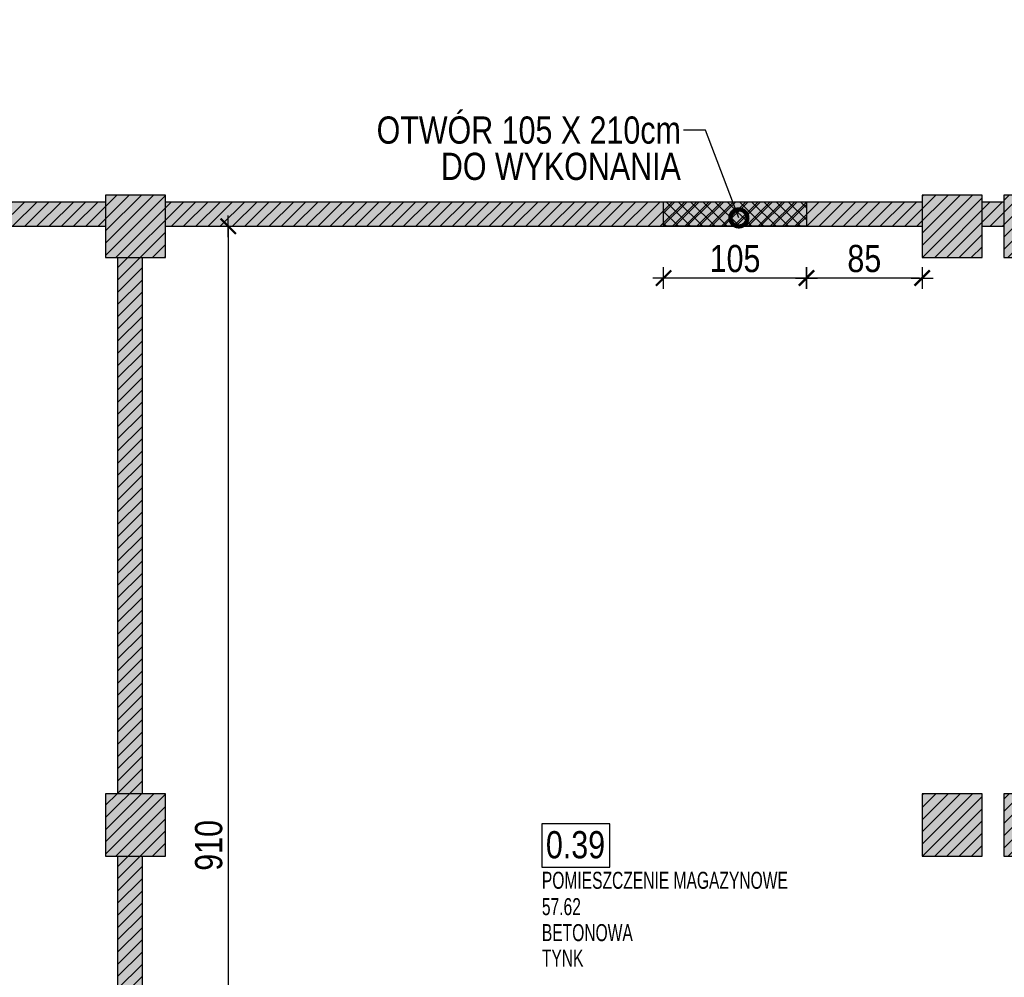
# Model space of a CAD drawing. Header units: millimetres. Extents: x 59331 to 112314, y -16110 to 34390.
# Tile 131 of 198: x 65205 to 65929, y 21749 to 22453. Entities that reach past the tile are written whole.
import ezdxf
from ezdxf import colors
from ezdxf.entities.mleader import LeaderData, LeaderLine
from ezdxf.math import Vec2, Vec3

# ---------------------------------------------------------------- set-up
doc = ezdxf.new("R2010")
doc.units = ezdxf.units.MM
doc.layers.get('DEFPOINTS').update_dxf_attribs({"lineweight": 9})
for name, color, linetype in [('_HSA_HATCH_WYPEŁNIENIA_PRZEGRÓD', 205, 'Continuous'), ('_HSA_NUMERACJA POMIESZCZEN', 43, 'Continuous'), ('_HSA_WYM_100', 141, 'Continuous'), ('_HSA_ŚCIANY_DZIAŁOWE', 6, 'Continuous'), ('_HSA_ŚCIANY_KONSTRUKCYJNE', 3, 'Continuous')]:
    doc.layers.add(name, color=color, linetype=linetype)
doc.layers.add('_HSA_NUMERACJA POMIESZCZEN POMOC', color=7, linetype='Continuous', true_color=0x38940a, plot=False)
doc.layers.add('_HSA_WYBURZENIA', color=7, linetype='Continuous', true_color=0xdd0303)
doc.layers.add('_HSA_WYBURZENIA_01', color=7, linetype='Continuous', true_color=0xdd0303)
doc.styles.add('ARIAL_100', font='Arial.ttf', dxfattribs={"width": 0.8, "height": 20})
doc.styles.add('ARIAL_50', font='Arial Narrow.ttf', dxfattribs={"width": 0.8, "height": 10})
doc.dimstyles.new('WYM_WEWN_100', dxfattribs={"dimtxt": 20, "dimasz": 2, "dimexe": 10, "dimexo": 0, "dimgap": 4, "dimtad": 1, "dimdec": 1, "dimrnd": 0.1, "dimtxsty": 'ARIAL_100', "dimblk": 'Wym-03', "dimcen": 0, "dimdle": 10, "dimse1": 1, "dimse2": 1, "dimclrt": 256, "dimazin": 2, "dimtfac": 1, "dimtdec": 1, "dimtix": 1, "dimtmove": 2, "dimatfit": 0, "dimfxl": 1, "dimtolj": 1, "dimtzin": 0, "dimarcsym": 0})

# ---------------------------------------------------------------- blocks, each defined once
blk = doc.blocks.new('NUMERACJA_POMIESZCZEŃ_200')
blk.add_lwpolyline([(50, 31.85), (0, 31.85), (0, 0), (50, 0)], close=True)
at = {"style": 'ARIAL_100', "width": 0.8}
blk.add_attdef('OPIS_TABELKA', (2.96, 6.47), '', height=20, dxfattribs=at)
at = {"layer": '_HSA_NUMERACJA POMIESZCZEN POMOC', "style": 'ARIAL_50', "width": 0.8}
for tag, p in [('NAZWA', (0, -15.93)), ('POWIERZCHNIA', (0, -35.3)), ('POSADZKA', (0, -54.39)), ('SUFIT', (0, -73.08))]:
    blk.add_attdef(tag, p, '', height=12.5, dxfattribs=at)
blk = doc.blocks.new('_DotSmall')
at = {"color": 0, "linetype": 'ByBlock', "const_width": 0.5}
blk.add_lwpolyline([(-0.0625, 0, 1), (0.0625, 0, 1)], format="xyb", close=True, dxfattribs=at)
blk = doc.blocks.new('Wym-03')
for p, q in [((0, 4), (0, -4)), ((-4, 0), (4, 0))]:
    blk.add_line(p, q)
blk.add_lwpolyline([(-2.83, -2.83, 0.8, 0.8, 0), (2.83, 2.83, 0.05, 0.05, 0)], format="xyseb")
blk = doc.blocks.new('*D394')
at = {"layer": '_HSA_WYBURZENIA_01', "color": 0, "lineweight": -2, "transparency": 16777216}
blk.add_line((65866.33, 22263.2), (65785.33, 22263.2), dxfattribs=at)
at = {"layer": 'DEFPOINTS', "color": 0, "transparency": 16777216}
for p in [(65783.33, 22301.25), (65868.33, 22301.25), (65783.33, 22263.2)]:
    blk.add_point(p, dxfattribs=at)
at = {"layer": '_HSA_WYBURZENIA_01', "color": 0, "lineweight": -2, "transparency": 16777216, "xscale": 2, "yscale": 2, "zscale": 2, "rotation": 180}
blk.add_blockref('Wym-03', (65783.33, 22263.2), dxfattribs=at)
at = {"layer": '_HSA_WYBURZENIA_01', "color": 0, "lineweight": -2, "transparency": 16777216, "xscale": 2, "yscale": 2, "zscale": 2}
blk.add_blockref('Wym-03', (65868.33, 22263.2), dxfattribs=at)
at = {"layer": '_HSA_WYBURZENIA_01', "transparency": 16777216, "insert": (65825.83, 22277.41), "char_height": 20, "attachment_point": 5, "style": 'ARIAL_100'}
blk.add_mtext('\\A1;85', dxfattribs=at)
blk = doc.blocks.new('*D395')
at = {"layer": '_HSA_WYBURZENIA_01', "color": 0, "lineweight": -2, "transparency": 16777216}
blk.add_line((65781.33, 22263.2), (65680.33, 22263.2), dxfattribs=at)
at = {"layer": 'DEFPOINTS', "color": 0, "transparency": 16777216}
for p in [(65678.33, 22301.25), (65783.33, 22301.25), (65678.33, 22263.2)]:
    blk.add_point(p, dxfattribs=at)
at = {"layer": '_HSA_WYBURZENIA_01', "color": 0, "lineweight": -2, "transparency": 16777216, "xscale": 2, "yscale": 2, "zscale": 2, "rotation": 180}
blk.add_blockref('Wym-03', (65678.33, 22263.2), dxfattribs=at)
at = {"layer": '_HSA_WYBURZENIA_01', "color": 0, "lineweight": -2, "transparency": 16777216, "xscale": 2, "yscale": 2, "zscale": 2}
blk.add_blockref('Wym-03', (65783.33, 22263.2), dxfattribs=at)
at = {"layer": '_HSA_WYBURZENIA_01', "transparency": 16777216, "insert": (65730.83, 22277.41), "char_height": 20, "attachment_point": 5, "style": 'ARIAL_100'}
blk.add_mtext('\\A1;105', dxfattribs=at)
blk = doc.blocks.new('*D489')
at = {"layer": '_HSA_WYM_100', "color": 0, "lineweight": -2, "transparency": 16777216}
blk.add_line((60281.33, 20766.14), (60281.33, 22652.53), dxfattribs=at)
at = {"layer": 'DEFPOINTS', "color": 0, "transparency": 16777216}
for p in [(60281.33, 22654.53), (60431.33, 22654.53), (70739.33, 20764.14)]:
    blk.add_point(p, dxfattribs=at)
at = {"layer": '_HSA_WYM_100', "color": 0, "lineweight": -2, "transparency": 16777216, "xscale": 2, "yscale": 2, "zscale": 2}
for p, rotation in [((60281.33, 22654.53), 90), ((60281.33, 20764.14), 270)]:
    blk.add_blockref('Wym-03', p, dxfattribs=dict(at, rotation=rotation))
at = {"layer": '_HSA_WYM_100', "transparency": 16777216, "insert": (60265.31, 21709.33), "char_height": 20, "attachment_point": 5, "rotation": 90, "style": 'ARIAL_100'}
blk.add_mtext('\\A1;1890,5', dxfattribs=at)
blk = doc.blocks.new('*D741')
at = {"layer": '_HSA_WYM_100', "color": 0, "lineweight": -2, "transparency": 16777216}
blk.add_line((65358.38, 22299.25), (65358.38, 21393.25), dxfattribs=at)
at = {"layer": 'DEFPOINTS', "color": 0, "transparency": 16777216}
for p in [(65312.33, 22301.25), (65312.33, 21391.25), (65358.38, 21391.25)]:
    blk.add_point(p, dxfattribs=at)
at = {"layer": '_HSA_WYM_100', "color": 0, "lineweight": -2, "transparency": 16777216, "xscale": 2, "yscale": 2, "zscale": 2}
for p, rotation in [((65358.38, 22301.25), 89.99999999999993), ((65358.38, 21391.25), 269.9999999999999)]:
    blk.add_blockref('Wym-03', p, dxfattribs=dict(at, rotation=rotation))
at = {"layer": '_HSA_WYM_100', "transparency": 16777216, "insert": (65344.17, 21846.25), "char_height": 20, "attachment_point": 5, "rotation": 90, "style": 'ARIAL_100'}
blk.add_mtext('\\A1;910', dxfattribs=at)

msp = doc.modelspace()

# ---------------------------------------------------------------- hatches: boundary and pattern name
at = {"layer": '_HSA_HATCH_WYPEŁNIENIA_PRZEGRÓD'}
h = msp.add_hatch(dxfattribs=at)
h.set_pattern_fill('ANSI31', color=256, scale=2, angle=-1e-13, style=0)
h.paths.add_polyline_path([(68965.33, 23216.14), (68935.33, 23216.14), (68935.33, 23166.14), (68965.33, 23166.14)])
h.paths.add_polyline_path([(68961.81, 23166.14), (68943.81, 23166.14), (68943.81, 22611.89), (68694.24, 22611.89), (68694.24, 22593.89), (68961.81, 22593.89)])
h.paths.add_polyline_path([(68365.33, 23216.14), (68335.33, 23216.14), (68335.33, 23166.14), (68365.33, 23166.14)])
h.paths.add_polyline_path([(68361.81, 23166.14), (68343.81, 23166.14), (68343.81, 22627.39), (68361.81, 22627.39)])
h.paths.add_polyline_path([(68683.73, 22581.67), (68665.73, 22581.67), (68665.73, 22536.89), (68683.73, 22536.89)])
h.paths.add_polyline_path([(68694.24, 22627.39), (68650.24, 22627.39), (68650.24, 22581.67), (68694.24, 22581.67)])
h.paths.add_polyline_path([(68650.24, 22611.89), (68549.33, 22611.89), (68549.33, 22593.89), (68650.24, 22593.89)])
h.paths.add_polyline_path([(68431.33, 22611.89), (68372.33, 22611.89), (68372.33, 22593.89), (68431.33, 22593.89)])
h.paths.add_polyline_path([(68372.33, 22627.39), (68328.33, 22627.39), (68328.33, 22581.67), (68372.33, 22581.67)])
h.paths.add_polyline_path([(68361.81, 22581.67), (68343.81, 22581.67), (68343.81, 22536.89), (68361.81, 22536.89)])
h.paths.add_polyline_path([(68361.81, 22368.89), (68343.81, 22368.89), (68343.81, 22324.11), (68361.81, 22324.11)])
h.paths.add_polyline_path([(68372.33, 22324.11), (68328.33, 22324.11), (68328.33, 22278.39), (68372.33, 22278.39)])
h.paths.add_polyline_path([(68683.73, 22368.89), (68665.73, 22368.89), (68665.73, 22324.11), (68683.73, 22324.11)])
h.paths.add_polyline_path([(68694.24, 22324.11), (68650.24, 22324.11), (68650.24, 22278.39), (68694.24, 22278.39)])
h.paths.add_polyline_path([(68680.81, 21838.39), (68662.81, 21838.39), (68662.81, 21441.25), (68680.81, 21441.25)])
h.paths.add_polyline_path([(68694.24, 21884.11), (68650.24, 21884.11), (68650.24, 21838.39), (68694.24, 21838.39)])
h.paths.add_polyline_path([(68680.81, 22278.39), (68662.81, 22278.39), (68662.81, 21884.11), (68680.81, 21884.11)])
h.paths.add_polyline_path([(68372.33, 21884.11), (68328.33, 21884.11), (68328.33, 21838.39), (68372.33, 21838.39)])
h.paths.add_polyline_path([(68361.81, 21838.39), (68343.81, 21838.39), (68343.81, 21718.39), (68361.81, 21718.39)])
h.paths.add_polyline_path([(68361.81, 22278.39), (68343.81, 22278.39), (68343.81, 21884.11), (68361.81, 21884.11)])
h.paths.add_polyline_path([(68365.33, 21441.25), (68335.33, 21441.25), (68335.33, 21391.25), (68365.33, 21391.25)])
h.paths.add_polyline_path([(68361.81, 21550.39), (68343.81, 21550.39), (68343.81, 21441.25), (68361.81, 21441.25)])
h.paths.add_polyline_path([(68389.83, 21391.25), (67065.08, 21391.25), (67065.08, 21370.53), (68389.83, 21370.53)])
h.paths.add_polyline_path([(67765.33, 21441.25), (67735.33, 21441.25), (67735.33, 21391.25), (67765.33, 21391.25)])
h.paths.add_polyline_path([(67165.33, 21441.25), (67135.33, 21441.25), (67135.33, 21391.25), (67165.33, 21391.25)])
h.paths.add_polyline_path([(66825.08, 21391.25), (65950.33, 21391.25), (65950.33, 21370.53), (66825.08, 21370.53)])
h.paths.add_polyline_path([(66565.33, 21441.25), (66535.33, 21441.25), (66535.33, 21391.25), (66565.33, 21391.25)])
h.paths.add_polyline_path([(65950.33, 21391.25), (65890.33, 21391.25), (65890.33, 21370.53), (65950.33, 21370.53)])
h.paths.add_polyline_path([(65965.33, 21441.25), (65935.33, 21441.25), (65935.33, 21391.25), (65965.33, 21391.25)])
h.paths.add_polyline_path([(65905.33, 21441.25), (65875.33, 21441.25), (65875.33, 21391.25), (65905.33, 21391.25)])
h.paths.add_polyline_path([(65890.33, 21391.25), (65625.08, 21391.25), (65625.08, 21370.53), (65890.33, 21370.53)])
h.paths.add_polyline_path([(65385.08, 21391.25), (64040.21, 21391.25), (64040.21, 21370.53), (65385.08, 21370.53)])
h.paths.add_polyline_path([(64705.33, 21441.25), (64675.33, 21441.25), (64675.33, 21391.25), (64705.33, 21391.25)])
h.paths.add_polyline_path([(65305.33, 21441.25), (65275.33, 21441.25), (65275.33, 21391.25), (65305.33, 21391.25)])
h.paths.add_polyline_path([(65295.08, 21838.39), (65277.08, 21838.39), (65277.08, 21441.25), (65295.08, 21441.25)])
h.paths.add_polyline_path([(65955.08, 21838.39), (65937.08, 21838.39), (65937.08, 21441.25), (65955.08, 21441.25)])
h.paths.add_polyline_path([(65972.33, 21884.11), (65928.33, 21884.11), (65928.33, 21838.39), (65972.33, 21838.39)])
h.paths.add_polyline_path([(65912.33, 21884.11), (65868.33, 21884.11), (65868.33, 21838.39), (65912.33, 21838.39)])
h.paths.add_polyline_path([(65312.33, 21884.11), (65268.33, 21884.11), (65268.33, 21838.39), (65312.33, 21838.39)])
h.paths.add_polyline_path([(65295.08, 22278.39), (65277.08, 22278.39), (65277.08, 21884.11), (65295.08, 21884.11)])
h.paths.add_polyline_path([(65955.08, 22278.39), (65937.08, 22278.39), (65937.08, 21884.11), (65955.08, 21884.11)])
h.paths.add_polyline_path([(65268.33, 22319.25), (64112.3, 22319.25), (64112.3, 22301.25), (65268.33, 22301.25)])
h.paths.add_polyline_path([(65312.33, 22324.11), (65268.33, 22324.11), (65268.33, 22278.39), (65312.33, 22278.39)])
h.paths.add_polyline_path([(65868.33, 22319.25), (65312.33, 22319.25), (65312.33, 22301.25), (65868.33, 22301.25)])
h.paths.add_polyline_path([(65912.33, 22324.11), (65868.33, 22324.11), (65868.33, 22278.39), (65912.33, 22278.39)])
h.paths.add_polyline_path([(65928.33, 22319.25), (65912.33, 22319.25), (65912.33, 22301.25), (65928.33, 22301.25)])
h.paths.add_polyline_path([(65972.33, 22324.11), (65928.33, 22324.11), (65928.33, 22278.39), (65972.33, 22278.39)])
h.paths.add_polyline_path([(66527.66, 22319.25), (65972.33, 22319.25), (65972.33, 22301.25), (66527.66, 22301.25)])
h.paths.add_polyline_path([(66571.66, 22324.11), (66527.66, 22324.11), (66527.66, 22278.39), (66571.66, 22278.39)])
h.paths.add_polyline_path([(66571.66, 22368.89), (66527.66, 22368.89), (66527.66, 22324.11), (66571.66, 22324.11)])
h.paths.add_polyline_path([(66571.66, 22581.67), (66527.66, 22581.67), (66527.66, 22536.89), (66571.66, 22536.89)])
h.paths.add_polyline_path([(66571.66, 22627.39), (66527.66, 22627.39), (66527.66, 22581.67), (66571.66, 22581.67)])
h.paths.add_polyline_path([(66559.08, 23166.14), (66541.08, 23166.14), (66541.08, 22627.39), (66559.08, 22627.39)])
h.paths.add_polyline_path([(64705.33, 23216.14), (64675.33, 23216.14), (64675.33, 23166.14), (64705.33, 23166.14)])
h.paths.add_polyline_path([(65305.33, 23216.14), (65275.33, 23216.14), (65275.33, 23166.14), (65305.33, 23166.14)])
h.paths.add_polyline_path([(65905.33, 23216.14), (65875.33, 23216.14), (65875.33, 23166.14), (65905.33, 23166.14)])
h.paths.add_polyline_path([(65965.33, 23216.14), (65935.33, 23216.14), (65935.33, 23166.14), (65965.33, 23166.14)])
h.paths.add_polyline_path([(66565.33, 23216.14), (66535.33, 23216.14), (66535.33, 23166.14), (66565.33, 23166.14)])
h.paths.add_polyline_path([(67165.33, 23216.14), (67135.33, 23216.14), (67135.33, 23166.14), (67165.33, 23166.14)])
h.paths.add_polyline_path([(67765.33, 23216.14), (67735.33, 23216.14), (67735.33, 23166.14), (67765.33, 23166.14)])
h.paths.add_polyline_path([(68328.33, 22319.25), (66571.66, 22319.25), (66571.66, 22301.25), (68328.33, 22301.25)])
at = {"layer": '_HSA_HATCH_WYPEŁNIENIA_PRZEGRÓD', "true_color": 0x969696}
h = msp.add_hatch(color=252, dxfattribs=at)
h.paths.add_polyline_path([(68965.33, 23216.14), (68935.33, 23216.14), (68935.33, 23166.14), (68965.33, 23166.14)])
h.paths.add_polyline_path([(68961.81, 23166.14), (68943.81, 23166.14), (68943.81, 22611.89), (68694.24, 22611.89), (68694.24, 22593.89), (68961.81, 22593.89)])
h.paths.add_polyline_path([(68365.33, 23216.14), (68335.33, 23216.14), (68335.33, 23166.14), (68365.33, 23166.14)])
h.paths.add_polyline_path([(68361.81, 23166.14), (68343.81, 23166.14), (68343.81, 22627.39), (68361.81, 22627.39)])
h.paths.add_polyline_path([(68683.73, 22581.67), (68665.73, 22581.67), (68665.73, 22536.89), (68683.73, 22536.89)])
h.paths.add_polyline_path([(68694.24, 22627.39), (68650.24, 22627.39), (68650.24, 22581.67), (68694.24, 22581.67)])
h.paths.add_polyline_path([(68650.24, 22611.89), (68549.33, 22611.89), (68549.33, 22593.89), (68650.24, 22593.89)])
h.paths.add_polyline_path([(68431.33, 22611.89), (68372.33, 22611.89), (68372.33, 22593.89), (68431.33, 22593.89)])
h.paths.add_polyline_path([(68372.33, 22627.39), (68328.33, 22627.39), (68328.33, 22581.67), (68372.33, 22581.67)])
h.paths.add_polyline_path([(68361.81, 22581.67), (68343.81, 22581.67), (68343.81, 22536.89), (68361.81, 22536.89)])
h.paths.add_polyline_path([(68361.81, 22368.89), (68343.81, 22368.89), (68343.81, 22324.11), (68361.81, 22324.11)])
h.paths.add_polyline_path([(68372.33, 22324.11), (68328.33, 22324.11), (68328.33, 22278.39), (68372.33, 22278.39)])
h.paths.add_polyline_path([(68683.73, 22368.89), (68665.73, 22368.89), (68665.73, 22324.11), (68683.73, 22324.11)])
h.paths.add_polyline_path([(68694.24, 22324.11), (68650.24, 22324.11), (68650.24, 22278.39), (68694.24, 22278.39)])
h.paths.add_polyline_path([(68680.81, 21838.39), (68662.81, 21838.39), (68662.81, 21441.25), (68680.81, 21441.25)])
h.paths.add_polyline_path([(68694.24, 21884.11), (68650.24, 21884.11), (68650.24, 21838.39), (68694.24, 21838.39)])
h.paths.add_polyline_path([(68680.81, 22278.39), (68662.81, 22278.39), (68662.81, 21884.11), (68680.81, 21884.11)])
h.paths.add_polyline_path([(68372.33, 21884.11), (68328.33, 21884.11), (68328.33, 21838.39), (68372.33, 21838.39)])
h.paths.add_polyline_path([(68361.81, 21838.39), (68343.81, 21838.39), (68343.81, 21718.39), (68361.81, 21718.39)])
h.paths.add_polyline_path([(68361.81, 22278.39), (68343.81, 22278.39), (68343.81, 21884.11), (68361.81, 21884.11)])
h.paths.add_polyline_path([(68365.33, 21441.25), (68335.33, 21441.25), (68335.33, 21391.25), (68365.33, 21391.25)])
h.paths.add_polyline_path([(68361.81, 21550.39), (68343.81, 21550.39), (68343.81, 21441.25), (68361.81, 21441.25)])
h.paths.add_polyline_path([(68389.83, 21391.25), (67065.08, 21391.25), (67065.08, 21355.53), (68389.83, 21355.53)])
h.paths.add_polyline_path([(67765.33, 21441.25), (67735.33, 21441.25), (67735.33, 21391.25), (67765.33, 21391.25)])
h.paths.add_polyline_path([(67165.33, 21441.25), (67135.33, 21441.25), (67135.33, 21391.25), (67165.33, 21391.25)])
h.paths.add_polyline_path([(66825.08, 21391.25), (65950.33, 21391.25), (65950.33, 21355.53), (66825.08, 21355.53)])
h.paths.add_polyline_path([(66565.33, 21441.25), (66535.33, 21441.25), (66535.33, 21391.25), (66565.33, 21391.25)])
h.paths.add_polyline_path([(65950.33, 21391.25), (65890.33, 21391.25), (65890.33, 21355.53), (65950.33, 21355.53)])
h.paths.add_polyline_path([(65965.33, 21441.25), (65935.33, 21441.25), (65935.33, 21391.25), (65965.33, 21391.25)])
h.paths.add_polyline_path([(65905.33, 21441.25), (65875.33, 21441.25), (65875.33, 21391.25), (65905.33, 21391.25)])
h.paths.add_polyline_path([(65890.33, 21391.25), (65625.08, 21391.25), (65625.08, 21355.53), (65890.33, 21355.53)])
h.paths.add_polyline_path([(65385.08, 21391.25), (64040.21, 21391.25), (64040.21, 21355.53), (65385.08, 21355.53)])
h.paths.add_polyline_path([(64705.33, 21441.25), (64675.33, 21441.25), (64675.33, 21391.25), (64705.33, 21391.25)])
h.paths.add_polyline_path([(65305.33, 21441.25), (65275.33, 21441.25), (65275.33, 21391.25), (65305.33, 21391.25)])
h.paths.add_polyline_path([(65295.08, 21838.39), (65277.08, 21838.39), (65277.08, 21441.25), (65295.08, 21441.25)])
h.paths.add_polyline_path([(65955.08, 21838.39), (65937.08, 21838.39), (65937.08, 21441.25), (65955.08, 21441.25)])
h.paths.add_polyline_path([(65972.33, 21884.11), (65928.33, 21884.11), (65928.33, 21838.39), (65972.33, 21838.39)])
h.paths.add_polyline_path([(65912.33, 21884.11), (65868.33, 21884.11), (65868.33, 21838.39), (65912.33, 21838.39)])
h.paths.add_polyline_path([(65312.33, 21884.11), (65268.33, 21884.11), (65268.33, 21838.39), (65312.33, 21838.39)])
h.paths.add_polyline_path([(65295.08, 22278.39), (65277.08, 22278.39), (65277.08, 21884.11), (65295.08, 21884.11)])
h.paths.add_polyline_path([(65955.08, 22278.39), (65937.08, 22278.39), (65937.08, 21884.11), (65955.08, 21884.11)])
h.paths.add_polyline_path([(65268.33, 22319.25), (64112.3, 22319.25), (64112.3, 22301.25), (65268.33, 22301.25)])
h.paths.add_polyline_path([(65312.33, 22324.11), (65268.33, 22324.11), (65268.33, 22278.39), (65312.33, 22278.39)])
h.paths.add_polyline_path([(65868.33, 22319.25), (65312.33, 22319.25), (65312.33, 22301.25), (65868.33, 22301.25)])
h.paths.add_polyline_path([(65912.33, 22324.11), (65868.33, 22324.11), (65868.33, 22278.39), (65912.33, 22278.39)])
h.paths.add_polyline_path([(65928.33, 22319.25), (65912.33, 22319.25), (65912.33, 22301.25), (65928.33, 22301.25)])
h.paths.add_polyline_path([(65972.33, 22324.11), (65928.33, 22324.11), (65928.33, 22278.39), (65972.33, 22278.39)])
h.paths.add_polyline_path([(66527.66, 22319.25), (65972.33, 22319.25), (65972.33, 22301.25), (66527.66, 22301.25)])
h.paths.add_polyline_path([(66571.66, 22324.11), (66527.66, 22324.11), (66527.66, 22278.39), (66571.66, 22278.39)])
h.paths.add_polyline_path([(66571.66, 22368.89), (66527.66, 22368.89), (66527.66, 22324.11), (66571.66, 22324.11)])
h.paths.add_polyline_path([(66571.66, 22581.67), (66527.66, 22581.67), (66527.66, 22536.89), (66571.66, 22536.89)])
h.paths.add_polyline_path([(66571.66, 22627.39), (66527.66, 22627.39), (66527.66, 22581.67), (66571.66, 22581.67)])
h.paths.add_polyline_path([(66559.08, 23166.14), (66541.08, 23166.14), (66541.08, 22627.39), (66559.08, 22627.39)])
h.paths.add_polyline_path([(64705.33, 23216.14), (64675.33, 23216.14), (64675.33, 23166.14), (64705.33, 23166.14)])
h.paths.add_polyline_path([(65305.33, 23216.14), (65275.33, 23216.14), (65275.33, 23166.14), (65305.33, 23166.14)])
h.paths.add_polyline_path([(65905.33, 23216.14), (65875.33, 23216.14), (65875.33, 23166.14), (65905.33, 23166.14)])
h.paths.add_polyline_path([(65965.33, 23216.14), (65935.33, 23216.14), (65935.33, 23166.14), (65965.33, 23166.14)])
h.paths.add_polyline_path([(66565.33, 23216.14), (66535.33, 23216.14), (66535.33, 23166.14), (66565.33, 23166.14)])
h.paths.add_polyline_path([(67165.33, 23216.14), (67135.33, 23216.14), (67135.33, 23166.14), (67165.33, 23166.14)])
h.paths.add_polyline_path([(67765.33, 23216.14), (67735.33, 23216.14), (67735.33, 23166.14), (67765.33, 23166.14)])
h.paths.add_polyline_path([(68328.33, 22319.25), (66571.66, 22319.25), (66571.66, 22301.25), (68328.33, 22301.25)])
at = {"layer": '_HSA_WYBURZENIA'}
h = msp.add_hatch(dxfattribs=at)
h.set_pattern_fill('ANSI37', color=256, scale=2, angle=-180)
h.set_pattern_definition([(225, (44049.938, 103596.333), (4.49012806, -4.49012806), []), (315, (44049.938, 103596.333), (4.49012806, 4.49012806), [])])
h.paths.add_polyline_path([(65783.33, 22319.25), (65783.33, 22301.25), (65678.33, 22301.25), (65678.33, 22319.25)])

# ---------------------------------------------------------------- linework, layer by layer
msp.add_lwpolyline([(65783.33, 22319.25), (65783.33, 22301.25), (65678.33, 22301.25), (65678.33, 22319.25)], close=True, dxfattribs=at)
at = {"layer": '_HSA_ŚCIANY_DZIAŁOWE'}
for p, q in [((64112.3, 22319.25), (65268.33, 22319.25)), ((65312.33, 22319.25), (65868.33, 22319.25)), ((65912.33, 22319.25), (65928.33, 22319.25)), ((64112.3, 22301.25), (65268.33, 22301.25)), ((65312.33, 22301.25), (65868.33, 22301.25)), ((65912.33, 22301.25), (65928.33, 22301.25)), ((65277.08, 22278.39), (65277.08, 21884.11)), ((65295.08, 22278.39), (65295.08, 21884.11)), ((65277.08, 21838.39), (65277.08, 21441.25)), ((65295.08, 21838.39), (65295.08, 21441.25))]:
    msp.add_line(p, q, dxfattribs=at)
at = {"layer": '_HSA_ŚCIANY_KONSTRUKCYJNE'}
for points in [[(65268.33, 22278.39), (65312.33, 22278.39), (65312.33, 22324.11), (65268.33, 22324.11)], [(65868.33, 22278.39), (65912.33, 22278.39), (65912.33, 22324.11), (65868.33, 22324.11)], [(65928.33, 22278.39), (65972.33, 22278.39), (65972.33, 22324.11), (65928.33, 22324.11)], [(65268.33, 21838.39), (65312.33, 21838.39), (65312.33, 21884.11), (65268.33, 21884.11)], [(65868.33, 21838.39), (65912.33, 21838.39), (65912.33, 21884.11), (65868.33, 21884.11)], [(65928.33, 21838.39), (65972.33, 21838.39), (65972.33, 21884.11), (65928.33, 21884.11)]]:
    msp.add_lwpolyline(points, close=True, dxfattribs=at)

# ---------------------------------------------------------------- block references
at = {"layer": '_HSA_NUMERACJA POMIESZCZEN', "linetype": 'Continuous'}
msp.add_blockref('NUMERACJA_POMIESZCZEŃ_200', (65588.9, 21830.27), dxfattribs=at).add_auto_attribs({'SUFIT': 'TYNK', 'POSADZKA': 'BETONOWA', 'POWIERZCHNIA': '57.62', 'NAZWA': 'POMIESZCZENIE MAGAZYNOWE', 'OPIS_TABELKA': '0.39'})

# ---------------------------------------------------------------- dimensions: what is measured, and where the dimension line sits
at = {"layer": '_HSA_WYBURZENIA_01'}
dim = msp.add_linear_dim(base=(65678.33, 22263.2), p1=(65783.33, 22301.25), p2=(65678.33, 22301.25), dimstyle='WYM_WEWN_100', dxfattribs=at)
dim.commit()
dim.dimension.update_dxf_attribs({"geometry": '*D395', "text_midpoint": (65730.83, 22277.41)})
dim = msp.add_aligned_dim(p1=(65868.33, 22301.25), p2=(65783.33, 22301.25), distance=38.05, dimstyle='WYM_WEWN_100', dxfattribs=at)
dim.commit()
dim.dimension.update_dxf_attribs({"geometry": '*D394', "text_midpoint": (65825.83, 22277.41)})
at = {"layer": '_HSA_WYM_100'}
dim = msp.add_linear_dim(base=(60281.33, 22654.53), p1=(70739.33, 20764.14), p2=(60431.33, 22654.53), angle=270, dimstyle='WYM_WEWN_100', override={"dimrnd": 0.5}, dxfattribs=at)
dim.commit()
dim.dimension.update_dxf_attribs({"geometry": '*D489', "text_midpoint": (60265.31, 21709.33)})
dim = msp.add_aligned_dim(p1=(65312.33, 22301.25), p2=(65312.33, 21391.25), distance=46.05, dimstyle='WYM_WEWN_100', override={"dimrnd": 0.5}, dxfattribs=at)
dim.commit()
dim.dimension.update_dxf_attribs({"geometry": '*D741', "text_midpoint": (65344.17, 21846.25)})

# ---------------------------------------------------------------- leaders
at = {"layer": '_HSA_WYBURZENIA_01'}
ml = msp.add_multileader_mtext('Standard', dxfattribs=at)
ml.set_content('OTWÓR 105 X 210cm\\PDO WYKONANIA', color=256, style='ARIAL_100')
ml.set_leader_properties()
ml.set_arrow_properties(name='DOTSMALL')
ml.build(insert=Vec2(0, 0))
ml.multileader.update_dxf_attribs({"dogleg_length": 10, "arrow_head_size": 25})
ctx = ml.context
ctx.base_point, ctx.char_height, ctx.arrow_head_size, ctx.plane_origin = Vec3(65467.97, 22371.79), 20, 25, Vec3(65855.56, 23129.75)
ctx.text_align_type = 2
notes = []
notes.append((ctx, [(1, (1, 1, 0), (65709.06, 22371.79), (-1, 0), 16.03, [(2, [(65733.66, 22307.38)], 0, [])])]))
ctx.mtext.insert, ctx.mtext.rotation, ctx.mtext.width, ctx.mtext.defined_height, ctx.mtext.alignment, ctx.mtext.line_spacing_factor = Vec3(65691.03, 22381.96), -6.283185, 239.0298, 80.57, 3, 0.8
for ctx, leaders in notes:
    for number, flags, end, landing, length, lines in leaders:
        leader = LeaderData()
        leader.index, (leader.has_last_leader_line, leader.has_dogleg_vector, leader.attachment_direction) = number, flags
        leader.last_leader_point, leader.dogleg_vector, leader.dogleg_length = Vec3(end), Vec3(landing), length
        for number, points, colour, breaks in lines:
            line = LeaderLine()
            line.index, line.vertices, line.color, line.breaks = number, Vec3.list(points), colors.encode_raw_color(colour), breaks
            leader.lines.append(line)
        ctx.leaders.append(leader)

doc.saveas('drawing.dxf')
